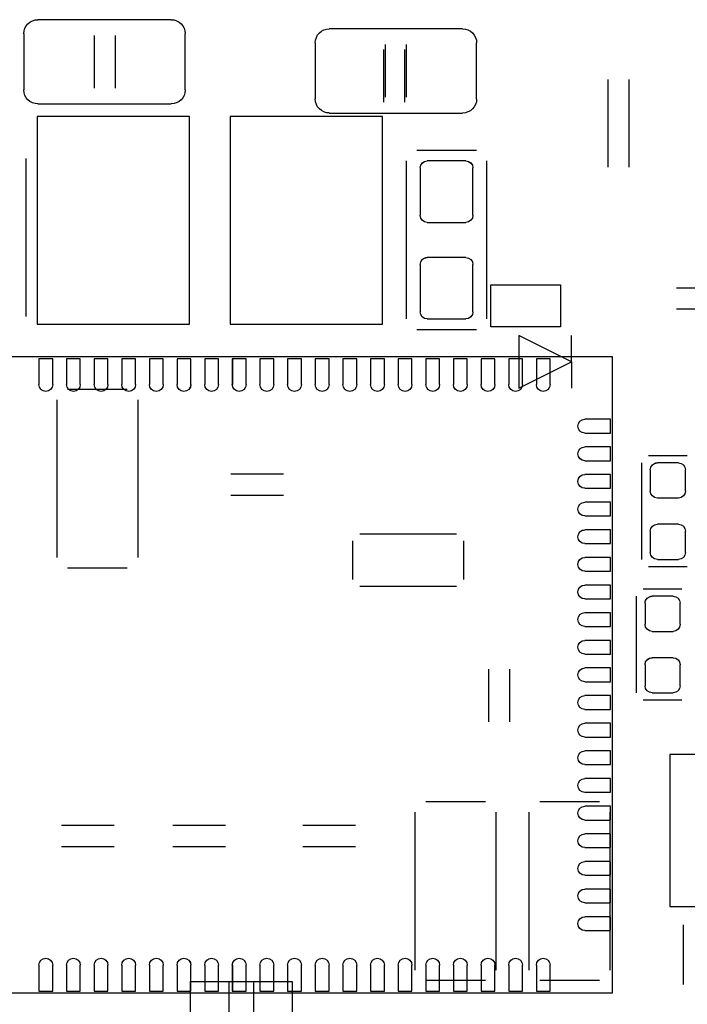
# Model space of a CAD drawing. Header units: inches. Extents: x -2.12 to 5.58, y -1.38 to 1.5.
# Tile 19 of 32: x -0.21 to 0.17, y 0.43 to 0.99. Entities that reach past the tile are written whole.
import ezdxf

# ---------------------------------------------------------------- set-up
doc = ezdxf.new("R2010")
doc.units = ezdxf.units.IN
doc.header["$MEASUREMENT"] = 0
for name, color, linetype in [('INTF_BLUE', 7, 'Continuous'), ('INTF_GREEN_1', 7, 'Continuous'), ('INTF_GREEN_3', 7, 'Continuous'), ('INTF_MAGENTA', 7, 'Continuous'), ('INTF_YELLOW_1', 7, 'Continuous'), ('INTF_YELLOW_2', 7, 'Continuous'), ('WHITE', 7, 'Continuous')]:
    doc.layers.add(name, color=color, linetype=linetype)

# ---------------------------------------------------------------- blocks, each defined once
blk = doc.blocks.new('DDD71C7C7C9CF9294EF7B95702A5EAB48181DBE0$$$B8A4396250C5687B1D31E70758B30729E1AC4426')
at = {"layer": 'INTF_MAGENTA', "color": 6}
for p, q in [((-219.227, -64.11), (-219.227, -64.872)), ((-218.923, -64.11), (-218.923, -64.872)), ((-223.445, -65.003), (-223.445, -64.241)), ((-223.141, -65.003), (-223.141, -64.241)), ((-226.67, -66.015), (-226.67, -64.745)), ((-226.365, -66.015), (-226.365, -64.745)), ((-223.098, -65.284), (-220.894, -65.284)), ((-223.098, -68.288), (-223.098, -65.284)), ((-220.894, -65.284), (-220.894, -68.288)), ((-220.304, -65.284), (-218.1, -65.284)), ((-220.304, -68.288), (-220.304, -65.284)), ((-218.1, -65.284), (-218.1, -68.288)), ((-228.625, -67.767), (-227.355, -67.767)), ((-228.625, -68.072), (-227.355, -68.072)), ((-220.894, -68.288), (-223.098, -68.288)), ((-218.1, -68.288), (-220.304, -68.288)), ((-226.427, -77.964), (-226.427, -68.761)), ((-226.427, -68.761), (-217.224, -68.761)), ((-227.508, -70.193), (-226.949, -70.193)), ((-226.847, -70.294), (-226.847, -71.692)), ((-226.949, -71.793), (-227.508, -71.793)), ((-227.432, -72.123), (-226.873, -72.123)), ((-226.771, -72.225), (-226.771, -73.622)), ((-226.873, -73.724), (-227.432, -73.724)), ((-230.26, -74.514), (-227.257, -74.514)), ((-227.257, -74.514), (-227.257, -76.717)), ((-227.257, -76.717), (-230.26, -76.717)), ((-217.224, -77.964), (-226.427, -77.964))]:
    blk.add_line(p, q, dxfattribs=at)
at = {"layer": 'WHITE', "color": 7}
for p, q in [((-224.305, -65.925), (-223.746, -65.925)), ((-224.407, -66.712), (-224.407, -66.027)), ((-223.645, -66.027), (-223.645, -66.712)), ((-223.746, -66.814), (-224.305, -66.814)), ((-224.305, -67.322), (-223.746, -67.322)), ((-224.407, -68.109), (-224.407, -67.424)), ((-223.645, -67.424), (-223.645, -68.109)), ((-223.746, -68.211), (-224.305, -68.211)), ((-225.525, -69.162), (-225.525, -68.787)), ((-225.525, -68.787), (-225.325, -68.787)), ((-225.325, -68.787), (-225.325, -69.162)), ((-225.125, -69.162), (-225.125, -68.787)), ((-225.125, -68.787), (-224.925, -68.787)), ((-224.925, -68.787), (-224.925, -69.162)), ((-224.725, -69.162), (-224.725, -68.787)), ((-224.725, -68.787), (-224.525, -68.787)), ((-224.525, -68.787), (-224.525, -69.162)), ((-224.325, -69.162), (-224.325, -68.787)), ((-224.325, -68.787), (-224.125, -68.787)), ((-224.125, -68.787), (-224.125, -69.162)), ((-223.925, -69.162), (-223.925, -68.787)), ((-223.925, -68.787), (-223.725, -68.787)), ((-223.725, -68.787), (-223.725, -69.162)), ((-223.525, -69.162), (-223.525, -68.787)), ((-223.525, -68.787), (-223.325, -68.787)), ((-223.325, -68.787), (-223.325, -69.162)), ((-223.125, -69.162), (-223.125, -68.787)), ((-223.125, -68.787), (-222.925, -68.787)), ((-222.925, -68.787), (-222.925, -69.162)), ((-222.725, -69.162), (-222.725, -68.787)), ((-222.725, -68.787), (-222.525, -68.787)), ((-222.525, -68.787), (-222.525, -69.162)), ((-222.325, -69.162), (-222.325, -68.787)), ((-222.325, -68.787), (-222.125, -68.787)), ((-222.125, -68.787), (-222.125, -69.162)), ((-221.925, -69.162), (-221.925, -68.787)), ((-221.925, -68.787), (-221.725, -68.787)), ((-221.725, -68.787), (-221.725, -69.162)), ((-221.525, -69.162), (-221.525, -68.787)), ((-221.525, -68.787), (-221.325, -68.787)), ((-221.325, -68.787), (-221.325, -69.162)), ((-221.125, -69.162), (-221.125, -68.787)), ((-221.125, -68.787), (-220.925, -68.787)), ((-220.925, -68.787), (-220.925, -69.162)), ((-220.725, -69.162), (-220.725, -68.787)), ((-220.725, -68.787), (-220.525, -68.787)), ((-220.525, -68.787), (-220.525, -69.162)), ((-220.325, -69.162), (-220.325, -68.787)), ((-220.325, -68.787), (-220.125, -68.787)), ((-220.125, -68.787), (-220.125, -69.162)), ((-219.925, -69.162), (-219.925, -68.787)), ((-219.925, -68.787), (-219.725, -68.787)), ((-219.725, -68.787), (-219.725, -69.162)), ((-219.525, -69.162), (-219.525, -68.787)), ((-219.525, -68.787), (-219.325, -68.787)), ((-219.325, -68.787), (-219.325, -69.162)), ((-219.125, -69.162), (-219.125, -68.787)), ((-219.125, -68.787), (-218.925, -68.787)), ((-218.925, -68.787), (-218.925, -69.162)), ((-218.725, -69.162), (-218.725, -68.787)), ((-218.725, -68.787), (-218.525, -68.787)), ((-218.525, -68.787), (-218.525, -69.162)), ((-218.325, -69.162), (-218.325, -68.787)), ((-218.325, -68.787), (-218.125, -68.787)), ((-218.125, -68.787), (-218.125, -69.162)), ((-226.4, -69.663), (-226.025, -69.663)), ((-226.4, -69.863), (-226.4, -69.663)), ((-226.025, -69.863), (-226.4, -69.863)), ((-226.4, -70.063), (-226.025, -70.063)), ((-226.4, -70.263), (-226.4, -70.063)), ((-227.381, -70.294), (-227.076, -70.294)), ((-226.025, -70.263), (-226.4, -70.263)), ((-227.482, -70.701), (-227.482, -70.396)), ((-226.974, -70.396), (-226.974, -70.701)), ((-226.4, -70.662), (-226.4, -70.463)), ((-226.4, -70.463), (-226.025, -70.463)), ((-226.025, -70.662), (-226.4, -70.662)), ((-227.076, -70.802), (-227.381, -70.802)), ((-226.4, -70.863), (-226.025, -70.863)), ((-226.4, -71.063), (-226.4, -70.863)), ((-226.025, -71.063), (-226.4, -71.063)), ((-227.381, -71.183), (-227.076, -71.183)), ((-227.482, -71.59), (-227.482, -71.285)), ((-226.974, -71.285), (-226.974, -71.59)), ((-226.4, -71.263), (-226.025, -71.263)), ((-226.4, -71.463), (-226.4, -71.263)), ((-226.025, -71.463), (-226.4, -71.463)), ((-226.4, -71.663), (-226.025, -71.663)), ((-226.4, -71.863), (-226.4, -71.663)), ((-227.076, -71.692), (-227.381, -71.692)), ((-226.025, -71.863), (-226.4, -71.863)), ((-226.4, -72.063), (-226.025, -72.063)), ((-226.4, -72.263), (-226.4, -72.063)), ((-227.305, -72.225), (-227, -72.225)), ((-227.406, -72.631), (-227.406, -72.326)), ((-226.898, -72.326), (-226.898, -72.631)), ((-226.025, -72.263), (-226.4, -72.263)), ((-226.4, -72.463), (-226.025, -72.463)), ((-226.4, -72.662), (-226.4, -72.463)), ((-226.025, -72.662), (-226.4, -72.662)), ((-227, -72.733), (-227.305, -72.733)), ((-226.4, -72.863), (-226.025, -72.863)), ((-226.4, -73.063), (-226.4, -72.863)), ((-226.025, -73.063), (-226.4, -73.063)), ((-227.406, -73.52), (-227.406, -73.216)), ((-227.305, -73.114), (-227, -73.114)), ((-226.898, -73.216), (-226.898, -73.52)), ((-226.4, -73.263), (-226.025, -73.263)), ((-226.4, -73.463), (-226.4, -73.263)), ((-226.025, -73.463), (-226.4, -73.463)), ((-227, -73.622), (-227.305, -73.622)), ((-226.4, -73.663), (-226.025, -73.663)), ((-226.4, -73.863), (-226.4, -73.663)), ((-226.025, -73.863), (-226.4, -73.863)), ((-226.4, -74.063), (-226.025, -74.063)), ((-226.4, -74.263), (-226.4, -74.063)), ((-226.025, -74.263), (-226.4, -74.263)), ((-226.4, -74.662), (-226.4, -74.463)), ((-226.4, -74.463), (-226.025, -74.463)), ((-226.025, -74.662), (-226.4, -74.662)), ((-226.4, -74.862), (-226.025, -74.862)), ((-226.4, -75.062), (-226.4, -74.862)), ((-226.025, -75.062), (-226.4, -75.062)), ((-226.4, -75.263), (-226.025, -75.263)), ((-226.4, -75.463), (-226.4, -75.263)), ((-226.025, -75.463), (-226.4, -75.463)), ((-226.4, -75.663), (-226.025, -75.663)), ((-226.4, -75.863), (-226.4, -75.663)), ((-226.025, -75.863), (-226.4, -75.863)), ((-226.4, -76.063), (-226.025, -76.063)), ((-226.4, -76.263), (-226.4, -76.063)), ((-226.025, -76.263), (-226.4, -76.263)), ((-226.4, -76.662), (-226.4, -76.463)), ((-226.4, -76.463), (-226.025, -76.463)), ((-226.025, -76.662), (-226.4, -76.662)), ((-226.4, -76.862), (-226.025, -76.862)), ((-226.4, -77.062), (-226.4, -76.862)), ((-226.025, -77.062), (-226.4, -77.062)), ((-225.525, -77.938), (-225.525, -77.563)), ((-225.325, -77.563), (-225.325, -77.938)), ((-225.125, -77.938), (-225.125, -77.563)), ((-224.925, -77.563), (-224.925, -77.938)), ((-224.725, -77.938), (-224.725, -77.563)), ((-224.525, -77.563), (-224.525, -77.938)), ((-224.325, -77.938), (-224.325, -77.563)), ((-224.125, -77.563), (-224.125, -77.938)), ((-223.925, -77.938), (-223.925, -77.563)), ((-223.725, -77.563), (-223.725, -77.938)), ((-223.525, -77.938), (-223.525, -77.563)), ((-223.325, -77.563), (-223.325, -77.938)), ((-223.125, -77.938), (-223.125, -77.563)), ((-222.925, -77.563), (-222.925, -77.938)), ((-222.725, -77.938), (-222.725, -77.563)), ((-222.525, -77.563), (-222.525, -77.938)), ((-222.325, -77.938), (-222.325, -77.563)), ((-222.125, -77.563), (-222.125, -77.938)), ((-221.925, -77.938), (-221.925, -77.563)), ((-221.725, -77.563), (-221.725, -77.938)), ((-221.525, -77.938), (-221.525, -77.563)), ((-221.325, -77.563), (-221.325, -77.938)), ((-221.125, -77.938), (-221.125, -77.563)), ((-220.925, -77.563), (-220.925, -77.938)), ((-220.725, -77.938), (-220.725, -77.563)), ((-220.525, -77.563), (-220.525, -77.938)), ((-220.325, -77.938), (-220.325, -77.563)), ((-220.125, -77.563), (-220.125, -77.938)), ((-219.925, -77.938), (-219.925, -77.563)), ((-219.725, -77.563), (-219.725, -77.938)), ((-219.525, -77.938), (-219.525, -77.563)), ((-219.325, -77.563), (-219.325, -77.938)), ((-219.125, -77.938), (-219.125, -77.563)), ((-218.925, -77.563), (-218.925, -77.938)), ((-218.725, -77.938), (-218.725, -77.563)), ((-218.525, -77.563), (-218.525, -77.938)), ((-218.325, -77.938), (-218.325, -77.563)), ((-218.125, -77.563), (-218.125, -77.938)), ((-225.325, -77.938), (-225.525, -77.938)), ((-224.925, -77.938), (-225.125, -77.938)), ((-224.525, -77.938), (-224.725, -77.938)), ((-224.125, -77.938), (-224.325, -77.938)), ((-223.725, -77.938), (-223.925, -77.938)), ((-223.325, -77.938), (-223.525, -77.938)), ((-222.925, -77.938), (-223.125, -77.938)), ((-222.525, -77.938), (-222.725, -77.938)), ((-222.125, -77.938), (-222.325, -77.938)), ((-221.725, -77.938), (-221.925, -77.938)), ((-221.325, -77.938), (-221.525, -77.938)), ((-220.925, -77.938), (-221.125, -77.938)), ((-220.525, -77.938), (-220.725, -77.938)), ((-220.125, -77.938), (-220.325, -77.938)), ((-219.725, -77.938), (-219.925, -77.938)), ((-219.325, -77.938), (-219.525, -77.938)), ((-218.925, -77.938), (-219.125, -77.938)), ((-218.525, -77.938), (-218.725, -77.938)), ((-218.125, -77.938), (-218.325, -77.938))]:
    blk.add_line(p, q, dxfattribs=at)
for centre, radius, start, end in [((-224.305, -66.027), 0.102, 90, 180), ((-223.746, -66.027), 0.102, 360, 90), ((-224.305, -66.712), 0.102, 180, 270), ((-223.746, -66.712), 0.102, 270, 0), ((-224.305, -67.424), 0.102, 90, 180), ((-223.746, -67.424), 0.102, 360, 90), ((-224.305, -68.109), 0.102, 180, 270), ((-223.746, -68.109), 0.102, 270, 0), ((-225.425, -69.162), 0.1, 180, 0), ((-225.025, -69.162), 0.1, 180, 0), ((-224.625, -69.162), 0.1, 180, 0), ((-224.225, -69.162), 0.1, 180, 0), ((-223.825, -69.162), 0.1, 180, 0), ((-223.425, -69.162), 0.1, 180, 0), ((-223.025, -69.162), 0.1, 180, 0), ((-222.625, -69.162), 0.1, 180, 0), ((-222.225, -69.162), 0.1, 180, 0), ((-221.825, -69.162), 0.1, 180, 0), ((-221.425, -69.162), 0.1, 180, 0), ((-221.025, -69.162), 0.1, 180, 0), ((-220.625, -69.162), 0.1, 180, 0), ((-220.225, -69.162), 0.1, 180, 0), ((-219.825, -69.162), 0.1, 180, 0), ((-219.425, -69.162), 0.1, 180, 0), ((-219.025, -69.162), 0.1, 180, 0), ((-218.625, -69.162), 0.1, 180, 0), ((-218.225, -69.162), 0.1, 180, 0), ((-226.025, -69.763), 0.1, 270, 90), ((-226.025, -70.163), 0.1, 270, 90), ((-227.381, -70.396), 0.102, 90, 180), ((-227.076, -70.396), 0.102, 360, 90), ((-226.025, -70.562), 0.1, 270, 90), ((-227.381, -70.701), 0.102, 180, 270), ((-227.076, -70.701), 0.102, 270, 0), ((-226.025, -70.963), 0.1, 270, 90), ((-227.381, -71.285), 0.102, 90, 180), ((-227.076, -71.285), 0.102, 360, 90), ((-226.025, -71.363), 0.1, 270, 90), ((-227.381, -71.59), 0.102, 180, 270), ((-227.076, -71.59), 0.102, 270, 0), ((-226.025, -71.763), 0.1, 270, 90), ((-226.025, -72.163), 0.1, 270, 90), ((-227.305, -72.326), 0.102, 90, 180), ((-227, -72.326), 0.102, 360, 90), ((-226.025, -72.562), 0.1, 270, 90), ((-227.305, -72.631), 0.102, 180, 270), ((-227, -72.631), 0.102, 270, 0), ((-226.025, -72.963), 0.1, 270, 90), ((-227.305, -73.216), 0.102, 90, 180), ((-227, -73.216), 0.102, 360, 90), ((-226.025, -73.363), 0.1, 270, 90), ((-227.305, -73.52), 0.102, 180, 270), ((-227, -73.52), 0.102, 270, 0), ((-226.025, -73.763), 0.1, 270, 90), ((-226.025, -74.163), 0.1, 270, 90), ((-226.025, -74.562), 0.1, 270, 90), ((-226.025, -74.963), 0.1, 270, 90), ((-226.025, -75.363), 0.1, 270, 90), ((-226.025, -75.763), 0.1, 270, 90), ((-226.025, -76.163), 0.1, 270, 90), ((-226.025, -76.562), 0.1, 270, 90), ((-226.025, -76.963), 0.1, 270, 90), ((-225.425, -77.563), 0.1, 0, 180), ((-225.025, -77.563), 0.1, 0, 180), ((-224.625, -77.563), 0.1, 0, 180), ((-224.225, -77.563), 0.1, 0, 180), ((-223.825, -77.563), 0.1, 0, 180), ((-223.425, -77.563), 0.1, 0, 180), ((-223.025, -77.563), 0.1, 0, 180), ((-222.625, -77.563), 0.1, 0, 180), ((-222.225, -77.563), 0.1, 0, 180), ((-221.825, -77.563), 0.1, 0, 180), ((-221.425, -77.563), 0.1, 0, 180), ((-221.025, -77.563), 0.1, 0, 180), ((-220.625, -77.563), 0.1, 0, 180), ((-220.225, -77.563), 0.1, 0, 180), ((-219.825, -77.563), 0.1, 0, 180), ((-219.425, -77.563), 0.1, 0, 180), ((-219.025, -77.563), 0.1, 0, 180), ((-218.625, -77.563), 0.1, 0, 180), ((-218.225, -77.563), 0.1, 0, 180)]:
    blk.add_arc(centre, radius, start, end, dxfattribs=at)
blk = doc.blocks.new('S70CR100-TOP')
at = {"color": 0}
blk.add_blockref('DDD71C7C7C9CF9294EF7B95702A5EAB48181DBE0$$$B8A4396250C5687B1D31E70758B30729E1AC4426', (0, 0), dxfattribs=at)
blk = doc.blocks.new('3873F21D59116B9BB77B534D235B23D2048C078A$$$B8A4396250C5687B1D31E70758B30729E1AC4426')
at = {"layer": 'INTF_BLUE', "color": 5}
for p, q in [((-223.4184, -64.3128), (-223.4184, -65.0748)), ((-223.1136, -64.3128), (-223.1136, -65.0748)), ((-221.6658, -70.4596), (-220.9038, -70.4596)), ((-221.6658, -70.7644), (-220.9038, -70.7644)), ((-222.7707, -71.3232), (-224.1677, -71.3232)), ((-224.2693, -71.4248), (-224.2693, -71.9836)), ((-222.6691, -71.9836), (-222.6691, -71.4248)), ((-224.1677, -72.0852), (-222.7707, -72.0852)), ((-224.9424, -74.041), (-224.9424, -73.279)), ((-224.6376, -74.041), (-224.6376, -73.279)), ((-221.9452, -75.5396), (-222.7072, -75.5396)), ((-220.0656, -75.5396), (-220.8276, -75.5396)), ((-218.4527, -75.5396), (-219.2147, -75.5396)), ((-221.9452, -75.8444), (-222.7072, -75.8444)), ((-220.0656, -75.8444), (-220.8276, -75.8444)), ((-218.4527, -75.8444), (-219.2147, -75.8444)), ((-221.7926, -77.8004), (-221.7926, -78.7144)), ((-220.8786, -77.8004), (-221.7926, -77.8004)), ((-221.2338, -77.8004), (-221.2338, -78.7144)), ((-220.3198, -77.8004), (-221.2338, -77.8004)), ((-220.8786, -78.7144), (-220.8786, -77.8004)), ((-220.3198, -78.7144), (-220.3198, -77.8004))]:
    blk.add_line(p, q, dxfattribs=at)
blk = doc.blocks.new('S70CR100-BOT')
at = {"color": 0}
blk.add_blockref('3873F21D59116B9BB77B534D235B23D2048C078A$$$B8A4396250C5687B1D31E70758B30729E1AC4426', (0, 0), dxfattribs=at)
blk = doc.blocks.new('31673240982F5778DC3FB12357F58391CCFCB263$$$B8A4396250C5687B1D31E70758B30729E1AC4426')
at = {"layer": 'INTF_GREEN_1', "color": 3}
for p, q in [((-224.667, -67.7164), (-225.675, -67.7164)), ((-225.675, -67.7164), (-225.675, -68.326)), ((-224.667, -68.326), (-224.667, -67.7164)), ((-225.6749, -68.326), (-224.667, -68.326)), ((-225.8314, -68.834), (-225.0694, -68.453)), ((-225.8314, -68.834), (-225.8314, -68.453)), ((-225.0694, -68.453), (-225.0694, -69.215)), ((-225.0694, -68.453), (-225.0694, -68.58)), ((-225.0694, -69.215), (-225.8314, -68.834)), ((-225.8314, -68.834), (-225.8314, -69.215)), ((-218.5416, -69.2277), (-219.4052, -69.2277)), ((-219.5576, -69.3801), (-219.5576, -71.6661)), ((-218.3892, -71.6661), (-218.3892, -69.3801)), ((-222.7707, -71.3232), (-224.1677, -71.3232)), ((-224.2693, -71.4248), (-224.2693, -71.9836)), ((-222.6691, -71.9836), (-222.6691, -71.4248)), ((-219.4052, -71.8185), (-218.5416, -71.8185)), ((-224.1677, -72.0852), (-222.7707, -72.0852)), ((-225.3742, -75.1967), (-226.2378, -75.1967)), ((-223.7232, -75.1967), (-224.5868, -75.1967)), ((-226.3902, -75.3491), (-226.3902, -77.6351)), ((-225.2218, -77.6351), (-225.2218, -75.3491)), ((-224.7392, -75.3491), (-224.7392, -77.6351)), ((-223.5708, -77.6351), (-223.5708, -75.3491)), ((-226.2378, -77.7875), (-225.3742, -77.7875)), ((-224.5868, -77.7875), (-223.7232, -77.7875))]:
    blk.add_line(p, q, dxfattribs=at)
at = {"layer": 'INTF_YELLOW_2', "color": 2}
for p, q in [((-223.4184, -64.3128), (-223.4184, -65.0748)), ((-223.1136, -64.3128), (-223.1136, -65.0748)), ((-225.675, -67.7164), (-225.675, -68.326)), ((-224.667, -67.7164), (-225.675, -67.7164)), ((-224.667, -68.326), (-224.667, -67.7164)), ((-225.675, -68.326), (-224.667, -68.326)), ((-225.8314, -68.834), (-225.0694, -68.453)), ((-225.8314, -68.834), (-225.8314, -68.453)), ((-225.0694, -68.453), (-225.0694, -68.58)), ((-225.0694, -68.58), (-225.0694, -69.215)), ((-225.0694, -69.215), (-225.8314, -68.834)), ((-225.8314, -68.834), (-225.8314, -69.215)), ((-218.5416, -69.2277), (-219.4052, -69.2277)), ((-219.5576, -69.3801), (-219.5576, -71.6661)), ((-218.3892, -71.6661), (-218.3892, -69.3801)), ((-221.6658, -70.4596), (-220.9038, -70.4596)), ((-221.6658, -70.7644), (-220.9038, -70.7644)), ((-222.7707, -71.3232), (-224.1677, -71.3232)), ((-224.2693, -71.4248), (-224.2693, -71.9836)), ((-222.6691, -71.9836), (-222.6691, -71.4248)), ((-219.4052, -71.8185), (-218.5416, -71.8185)), ((-224.1677, -72.0852), (-222.7707, -72.0852)), ((-224.9424, -74.041), (-224.9424, -73.279)), ((-224.6376, -74.041), (-224.6376, -73.279)), ((-225.3742, -75.1967), (-226.2378, -75.1967)), ((-223.7232, -75.1967), (-224.5868, -75.1967)), ((-226.3902, -75.3491), (-226.3902, -77.6351)), ((-225.2218, -77.6351), (-225.2218, -75.3491)), ((-224.7392, -75.3491), (-224.7392, -77.6351)), ((-223.5708, -77.6351), (-223.5708, -75.3491)), ((-221.9452, -75.5396), (-222.7072, -75.5396)), ((-220.0656, -75.5396), (-220.8276, -75.5396)), ((-218.4527, -75.5396), (-219.2147, -75.5396)), ((-221.9452, -75.8444), (-222.7072, -75.8444)), ((-220.0656, -75.8444), (-220.8276, -75.8444)), ((-218.4527, -75.8444), (-219.2147, -75.8444)), ((-226.2378, -77.7875), (-225.3742, -77.7875)), ((-224.5868, -77.7875), (-223.7232, -77.7875))]:
    blk.add_line(p, q, dxfattribs=at)
blk = doc.blocks.new('S70CR110-BOT')
at = {"color": 0}
blk.add_blockref('31673240982F5778DC3FB12357F58391CCFCB263$$$B8A4396250C5687B1D31E70758B30729E1AC4426', (0, 0), dxfattribs=at)
blk = doc.blocks.new('FE1B2A364973CD4E62792E9A41617DEF1B491828$$$B8A4396250C5687B1D31E70758B30729E1AC4426')
at = {"layer": 'INTF_GREEN_3', "color": 3}
for p, q in [((-224.305, -65.925), (-223.746, -65.925)), ((-224.407, -66.712), (-224.407, -66.027)), ((-223.645, -66.027), (-223.645, -66.712)), ((-223.746, -66.814), (-224.305, -66.814)), ((-224.305, -67.322), (-223.746, -67.322)), ((-224.407, -68.109), (-224.407, -67.424)), ((-223.645, -67.424), (-223.645, -68.109)), ((-223.746, -68.211), (-224.305, -68.211)), ((-225.525, -69.162), (-225.525, -68.787)), ((-225.525, -68.787), (-225.325, -68.787)), ((-225.325, -68.787), (-225.325, -69.162)), ((-225.125, -69.162), (-225.125, -68.787)), ((-225.125, -68.787), (-224.925, -68.787)), ((-224.925, -68.787), (-224.925, -69.162)), ((-224.725, -69.162), (-224.725, -68.787)), ((-224.725, -68.787), (-224.525, -68.787)), ((-224.525, -68.787), (-224.525, -69.162)), ((-224.325, -69.162), (-224.325, -68.787)), ((-224.325, -68.787), (-224.125, -68.787)), ((-224.125, -68.787), (-224.125, -69.162)), ((-223.925, -69.162), (-223.925, -68.787)), ((-223.925, -68.787), (-223.725, -68.787)), ((-223.725, -68.787), (-223.725, -69.162)), ((-223.525, -69.162), (-223.525, -68.787)), ((-223.525, -68.787), (-223.325, -68.787)), ((-223.325, -68.787), (-223.325, -69.162)), ((-223.125, -69.162), (-223.125, -68.787)), ((-223.125, -68.787), (-222.925, -68.787)), ((-222.925, -68.787), (-222.925, -69.162)), ((-222.725, -69.162), (-222.725, -68.787)), ((-222.725, -68.787), (-222.525, -68.787)), ((-222.525, -68.787), (-222.525, -69.162)), ((-222.325, -69.162), (-222.325, -68.787)), ((-222.325, -68.787), (-222.125, -68.787)), ((-222.125, -68.787), (-222.125, -69.162)), ((-221.925, -69.162), (-221.925, -68.787)), ((-221.925, -68.787), (-221.725, -68.787)), ((-221.725, -68.787), (-221.725, -69.162)), ((-221.525, -69.162), (-221.525, -68.787)), ((-221.525, -68.787), (-221.325, -68.787)), ((-221.325, -68.787), (-221.325, -69.162)), ((-221.125, -69.162), (-221.125, -68.787)), ((-221.125, -68.787), (-220.925, -68.787)), ((-220.925, -68.787), (-220.925, -69.162)), ((-220.725, -69.162), (-220.725, -68.787)), ((-220.725, -68.787), (-220.525, -68.787)), ((-220.525, -68.787), (-220.525, -69.162)), ((-220.325, -69.162), (-220.325, -68.787)), ((-220.325, -68.787), (-220.125, -68.787)), ((-220.125, -68.787), (-220.125, -69.162)), ((-219.925, -69.162), (-219.925, -68.787)), ((-219.925, -68.787), (-219.725, -68.787)), ((-219.725, -68.787), (-219.725, -69.162)), ((-219.525, -69.162), (-219.525, -68.787)), ((-219.525, -68.787), (-219.325, -68.787)), ((-219.325, -68.787), (-219.325, -69.162)), ((-219.125, -69.162), (-219.125, -68.787)), ((-219.125, -68.787), (-218.925, -68.787)), ((-218.925, -68.787), (-218.925, -69.162)), ((-218.725, -69.162), (-218.725, -68.787)), ((-218.725, -68.787), (-218.525, -68.787)), ((-218.525, -68.787), (-218.525, -69.162)), ((-218.325, -69.162), (-218.325, -68.787)), ((-218.325, -68.787), (-218.125, -68.787)), ((-218.125, -68.787), (-218.125, -69.162)), ((-226.4, -69.663), (-226.025, -69.663)), ((-226.4, -69.863), (-226.4, -69.663)), ((-226.025, -69.863), (-226.4, -69.863)), ((-226.4, -70.063), (-226.025, -70.063)), ((-226.4, -70.263), (-226.4, -70.063)), ((-227.381, -70.294), (-227.076, -70.294)), ((-226.025, -70.263), (-226.4, -70.263)), ((-227.482, -70.701), (-227.482, -70.396)), ((-226.974, -70.396), (-226.974, -70.701)), ((-226.4, -70.662), (-226.4, -70.463)), ((-226.4, -70.463), (-226.025, -70.463)), ((-226.025, -70.662), (-226.4, -70.662)), ((-227.076, -70.802), (-227.381, -70.802)), ((-226.4, -70.863), (-226.025, -70.863)), ((-226.4, -71.063), (-226.4, -70.863)), ((-226.025, -71.063), (-226.4, -71.063)), ((-227.381, -71.183), (-227.076, -71.183)), ((-227.482, -71.59), (-227.482, -71.285)), ((-226.974, -71.285), (-226.974, -71.59)), ((-226.4, -71.263), (-226.025, -71.263)), ((-226.4, -71.463), (-226.4, -71.263)), ((-226.025, -71.463), (-226.4, -71.463)), ((-226.4, -71.663), (-226.025, -71.663)), ((-226.4, -71.863), (-226.4, -71.663)), ((-227.076, -71.692), (-227.381, -71.692)), ((-226.025, -71.863), (-226.4, -71.863)), ((-226.4, -72.063), (-226.025, -72.063)), ((-226.4, -72.263), (-226.4, -72.063)), ((-227.305, -72.225), (-227, -72.225)), ((-227.406, -72.631), (-227.406, -72.326)), ((-226.898, -72.326), (-226.898, -72.631)), ((-226.025, -72.263), (-226.4, -72.263)), ((-226.4, -72.463), (-226.025, -72.463)), ((-226.4, -72.662), (-226.4, -72.463)), ((-226.025, -72.662), (-226.4, -72.662)), ((-227, -72.733), (-227.305, -72.733)), ((-226.4, -72.863), (-226.025, -72.863)), ((-226.4, -73.063), (-226.4, -72.863)), ((-226.025, -73.063), (-226.4, -73.063)), ((-227.406, -73.52), (-227.406, -73.216)), ((-227.305, -73.114), (-227, -73.114)), ((-226.898, -73.216), (-226.898, -73.52)), ((-226.4, -73.263), (-226.025, -73.263)), ((-226.4, -73.463), (-226.4, -73.263)), ((-226.025, -73.463), (-226.4, -73.463)), ((-227, -73.622), (-227.305, -73.622)), ((-226.4, -73.663), (-226.025, -73.663)), ((-226.4, -73.863), (-226.4, -73.663)), ((-226.025, -73.863), (-226.4, -73.863)), ((-226.4, -74.063), (-226.025, -74.063)), ((-226.4, -74.263), (-226.4, -74.063)), ((-226.025, -74.263), (-226.4, -74.263)), ((-226.4, -74.662), (-226.4, -74.463)), ((-226.4, -74.463), (-226.025, -74.463)), ((-226.025, -74.662), (-226.4, -74.662)), ((-226.4, -74.862), (-226.025, -74.862)), ((-226.4, -75.062), (-226.4, -74.862)), ((-226.025, -75.062), (-226.4, -75.062)), ((-226.4, -75.263), (-226.025, -75.263)), ((-226.4, -75.463), (-226.4, -75.263)), ((-226.025, -75.463), (-226.4, -75.463)), ((-226.4, -75.663), (-226.025, -75.663)), ((-226.4, -75.863), (-226.4, -75.663)), ((-226.025, -75.863), (-226.4, -75.863)), ((-226.4, -76.063), (-226.025, -76.063)), ((-226.4, -76.263), (-226.4, -76.063)), ((-226.025, -76.263), (-226.4, -76.263)), ((-226.4, -76.662), (-226.4, -76.463)), ((-226.4, -76.463), (-226.025, -76.463)), ((-226.025, -76.662), (-226.4, -76.662)), ((-226.4, -76.862), (-226.025, -76.862)), ((-226.4, -77.062), (-226.4, -76.862)), ((-226.025, -77.062), (-226.4, -77.062)), ((-225.525, -77.938), (-225.525, -77.563)), ((-225.325, -77.563), (-225.325, -77.938)), ((-225.125, -77.938), (-225.125, -77.563)), ((-224.925, -77.563), (-224.925, -77.938)), ((-224.725, -77.938), (-224.725, -77.563)), ((-224.525, -77.563), (-224.525, -77.938)), ((-224.325, -77.938), (-224.325, -77.563)), ((-224.125, -77.563), (-224.125, -77.938)), ((-223.925, -77.938), (-223.925, -77.563)), ((-223.725, -77.563), (-223.725, -77.938)), ((-223.525, -77.938), (-223.525, -77.563)), ((-223.325, -77.563), (-223.325, -77.938)), ((-223.125, -77.938), (-223.125, -77.563)), ((-222.925, -77.563), (-222.925, -77.938)), ((-222.725, -77.938), (-222.725, -77.563)), ((-222.525, -77.563), (-222.525, -77.938)), ((-222.325, -77.938), (-222.325, -77.563)), ((-222.125, -77.563), (-222.125, -77.938)), ((-221.925, -77.938), (-221.925, -77.563)), ((-221.725, -77.563), (-221.725, -77.938)), ((-221.525, -77.938), (-221.525, -77.563)), ((-221.325, -77.563), (-221.325, -77.938)), ((-221.125, -77.938), (-221.125, -77.563)), ((-220.925, -77.563), (-220.925, -77.938)), ((-220.725, -77.938), (-220.725, -77.563)), ((-220.525, -77.563), (-220.525, -77.938)), ((-220.325, -77.938), (-220.325, -77.563)), ((-220.125, -77.563), (-220.125, -77.938)), ((-219.925, -77.938), (-219.925, -77.563)), ((-219.725, -77.563), (-219.725, -77.938)), ((-219.525, -77.938), (-219.525, -77.563)), ((-219.325, -77.563), (-219.325, -77.938)), ((-219.125, -77.938), (-219.125, -77.563)), ((-218.925, -77.563), (-218.925, -77.938)), ((-218.725, -77.938), (-218.725, -77.563)), ((-218.525, -77.563), (-218.525, -77.938)), ((-218.325, -77.938), (-218.325, -77.563)), ((-218.125, -77.563), (-218.125, -77.938)), ((-225.325, -77.938), (-225.525, -77.938)), ((-224.925, -77.938), (-225.125, -77.938)), ((-224.525, -77.938), (-224.725, -77.938)), ((-224.125, -77.938), (-224.325, -77.938)), ((-223.725, -77.938), (-223.925, -77.938)), ((-223.325, -77.938), (-223.525, -77.938)), ((-222.925, -77.938), (-223.125, -77.938)), ((-222.525, -77.938), (-222.725, -77.938)), ((-222.125, -77.938), (-222.325, -77.938)), ((-221.725, -77.938), (-221.925, -77.938)), ((-221.325, -77.938), (-221.525, -77.938)), ((-220.925, -77.938), (-221.125, -77.938)), ((-220.525, -77.938), (-220.725, -77.938)), ((-220.125, -77.938), (-220.325, -77.938)), ((-219.725, -77.938), (-219.925, -77.938)), ((-219.325, -77.938), (-219.525, -77.938)), ((-218.925, -77.938), (-219.125, -77.938)), ((-218.525, -77.938), (-218.725, -77.938)), ((-218.125, -77.938), (-218.325, -77.938))]:
    blk.add_line(p, q, dxfattribs=at)
for centre, radius, start, end in [((-224.305, -66.027), 0.102, 90, 180), ((-223.746, -66.027), 0.102, 360, 90), ((-224.305, -66.712), 0.102, 180, 270), ((-223.746, -66.712), 0.102, 270, 0), ((-224.305, -67.424), 0.102, 90, 180), ((-223.746, -67.424), 0.102, 360, 90), ((-224.305, -68.109), 0.102, 180, 270), ((-223.746, -68.109), 0.102, 270, 0), ((-225.425, -69.162), 0.1, 180, 0), ((-225.025, -69.162), 0.1, 180, 0), ((-224.625, -69.162), 0.1, 180, 0), ((-224.225, -69.162), 0.1, 180, 0), ((-223.825, -69.162), 0.1, 180, 0), ((-223.425, -69.162), 0.1, 180, 0), ((-223.025, -69.162), 0.1, 180, 0), ((-222.625, -69.162), 0.1, 180, 0), ((-222.225, -69.162), 0.1, 180, 0), ((-221.825, -69.162), 0.1, 180, 0), ((-221.425, -69.162), 0.1, 180, 0), ((-221.025, -69.162), 0.1, 180, 0), ((-220.625, -69.162), 0.1, 180, 0), ((-220.225, -69.162), 0.1, 180, 0), ((-219.825, -69.162), 0.1, 180, 0), ((-219.425, -69.162), 0.1, 180, 0), ((-219.025, -69.162), 0.1, 180, 0), ((-218.625, -69.162), 0.1, 180, 0), ((-218.225, -69.162), 0.1, 180, 0), ((-226.025, -69.763), 0.1, 270, 90), ((-226.025, -70.163), 0.1, 270, 90), ((-227.381, -70.396), 0.102, 90, 180), ((-227.076, -70.396), 0.102, 360, 90), ((-226.025, -70.562), 0.1, 270, 90), ((-227.381, -70.701), 0.102, 180, 270), ((-227.076, -70.701), 0.102, 270, 0), ((-226.025, -70.963), 0.1, 270, 90), ((-227.381, -71.285), 0.102, 90, 180), ((-227.076, -71.285), 0.102, 360, 90), ((-226.025, -71.363), 0.1, 270, 90), ((-227.381, -71.59), 0.102, 180, 270), ((-227.076, -71.59), 0.102, 270, 0), ((-226.025, -71.763), 0.1, 270, 90), ((-226.025, -72.163), 0.1, 270, 90), ((-227.305, -72.326), 0.102, 90, 180), ((-227, -72.326), 0.102, 360, 90), ((-226.025, -72.562), 0.1, 270, 90), ((-227.305, -72.631), 0.102, 180, 270), ((-227, -72.631), 0.102, 270, 0), ((-226.025, -72.963), 0.1, 270, 90), ((-227.305, -73.216), 0.102, 90, 180), ((-227, -73.216), 0.102, 360, 90), ((-226.025, -73.363), 0.1, 270, 90), ((-227.305, -73.52), 0.102, 180, 270), ((-227, -73.52), 0.102, 270, 0), ((-226.025, -73.763), 0.1, 270, 90), ((-226.025, -74.163), 0.1, 270, 90), ((-226.025, -74.562), 0.1, 270, 90), ((-226.025, -74.963), 0.1, 270, 90), ((-226.025, -75.363), 0.1, 270, 90), ((-226.025, -75.763), 0.1, 270, 90), ((-226.025, -76.163), 0.1, 270, 90), ((-226.025, -76.562), 0.1, 270, 90), ((-226.025, -76.963), 0.1, 270, 90), ((-225.425, -77.563), 0.1, 0, 180), ((-225.025, -77.563), 0.1, 0, 180), ((-224.625, -77.563), 0.1, 0, 180), ((-224.225, -77.563), 0.1, 0, 180), ((-223.825, -77.563), 0.1, 0, 180), ((-223.425, -77.563), 0.1, 0, 180), ((-223.025, -77.563), 0.1, 0, 180), ((-222.625, -77.563), 0.1, 0, 180), ((-222.225, -77.563), 0.1, 0, 180), ((-221.825, -77.563), 0.1, 0, 180), ((-221.425, -77.563), 0.1, 0, 180), ((-221.025, -77.563), 0.1, 0, 180), ((-220.625, -77.563), 0.1, 0, 180), ((-220.225, -77.563), 0.1, 0, 180), ((-219.825, -77.563), 0.1, 0, 180), ((-219.425, -77.563), 0.1, 0, 180), ((-219.025, -77.563), 0.1, 0, 180), ((-218.625, -77.563), 0.1, 0, 180), ((-218.225, -77.563), 0.1, 0, 180)]:
    blk.add_arc(centre, radius, start, end, dxfattribs=at)
at = {"layer": 'INTF_YELLOW_1', "color": 2}
for p, q in [((-220.04, -63.881), (-218.11, -63.881)), ((-224.258, -64.013), (-222.328, -64.013)), ((-220.243, -64.897), (-220.243, -64.084)), ((-217.907, -64.084), (-217.907, -64.897)), ((-224.461, -65.028), (-224.461, -64.216)), ((-222.125, -64.216), (-222.125, -65.028)), ((-218.11, -65.1), (-220.04, -65.1)), ((-222.328, -65.232), (-224.258, -65.232)), ((-223.098, -65.284), (-220.894, -65.284)), ((-223.098, -68.288), (-223.098, -65.284)), ((-220.894, -65.284), (-220.894, -68.288)), ((-220.304, -65.284), (-218.1, -65.284)), ((-220.304, -68.288), (-220.304, -65.284)), ((-218.1, -65.284), (-218.1, -68.288)), ((-224.457, -65.773), (-223.594, -65.773)), ((-224.61, -68.211), (-224.61, -65.925)), ((-223.441, -65.925), (-223.441, -68.211)), ((-217.941, -68.178), (-217.941, -65.892)), ((-223.594, -68.363), (-224.457, -68.363)), ((-220.894, -68.288), (-223.098, -68.288)), ((-218.1, -68.288), (-220.304, -68.288)), ((-226.427, -77.964), (-226.427, -68.761)), ((-226.427, -68.761), (-217.224, -68.761)), ((-227.508, -70.193), (-226.949, -70.193)), ((-226.847, -70.294), (-226.847, -71.692)), ((-226.949, -71.793), (-227.508, -71.793)), ((-227.432, -72.123), (-226.873, -72.123)), ((-226.771, -72.225), (-226.771, -73.622)), ((-226.873, -73.724), (-227.432, -73.724)), ((-230.26, -74.514), (-227.257, -74.514)), ((-227.257, -74.514), (-227.257, -76.717)), ((-227.257, -76.717), (-230.26, -76.717)), ((-227.449, -76.982), (-227.449, -77.845)), ((-217.224, -77.964), (-226.427, -77.964))]:
    blk.add_line(p, q, dxfattribs=at)
for centre, start, end in [((-220.04, -64.084), 90, 180), ((-218.11, -64.084), 360, 90), ((-224.258, -64.216), 89.9973, 180.0027), ((-222.328, -64.216), 0.0066, 89.9934), ((-220.04, -64.897), 180, 270), ((-218.11, -64.897), 270, 0), ((-224.258, -65.029), 179.9934, 270.0066), ((-222.328, -65.028), 270.0027, 359.9973)]:
    blk.add_arc(centre, 0.203, start, end, dxfattribs=at)
blk = doc.blocks.new('S70CR110-TOP')
at = {"color": 0}
blk.add_blockref('FE1B2A364973CD4E62792E9A41617DEF1B491828$$$B8A4396250C5687B1D31E70758B30729E1AC4426', (0, 0), dxfattribs=at)
blk = doc.blocks.new('S70CR100_STACK_ASSY_ASM')
at = {"color": 0, "extrusion": (0, 0, -1), "rotation": 1.14827544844e-05}
blk.add_blockref('S70CR100-TOP', (223.214, 89.15), dxfattribs=at)
at = {"color": 0, "extrusion": (0, 0, -1)}
for name, p in [('S70CR110-BOT', (223.214, 89.15, -1)), ('S70CR100-BOT', (223.215, 89.15, -1)), ('S70CR110-TOP', (223.214, 89.15))]:
    blk.add_blockref(name, p, dxfattribs=at)

msp = doc.modelspace()

# ---------------------------------------------------------------- block references
at = {"xscale": 0.0393700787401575, "yscale": 0.0393700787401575, "zscale": 0.0393700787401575}
msp.add_blockref('S70CR100_STACK_ASSY_ASM', (0, 0), dxfattribs=at)

doc.saveas('drawing.dxf')
